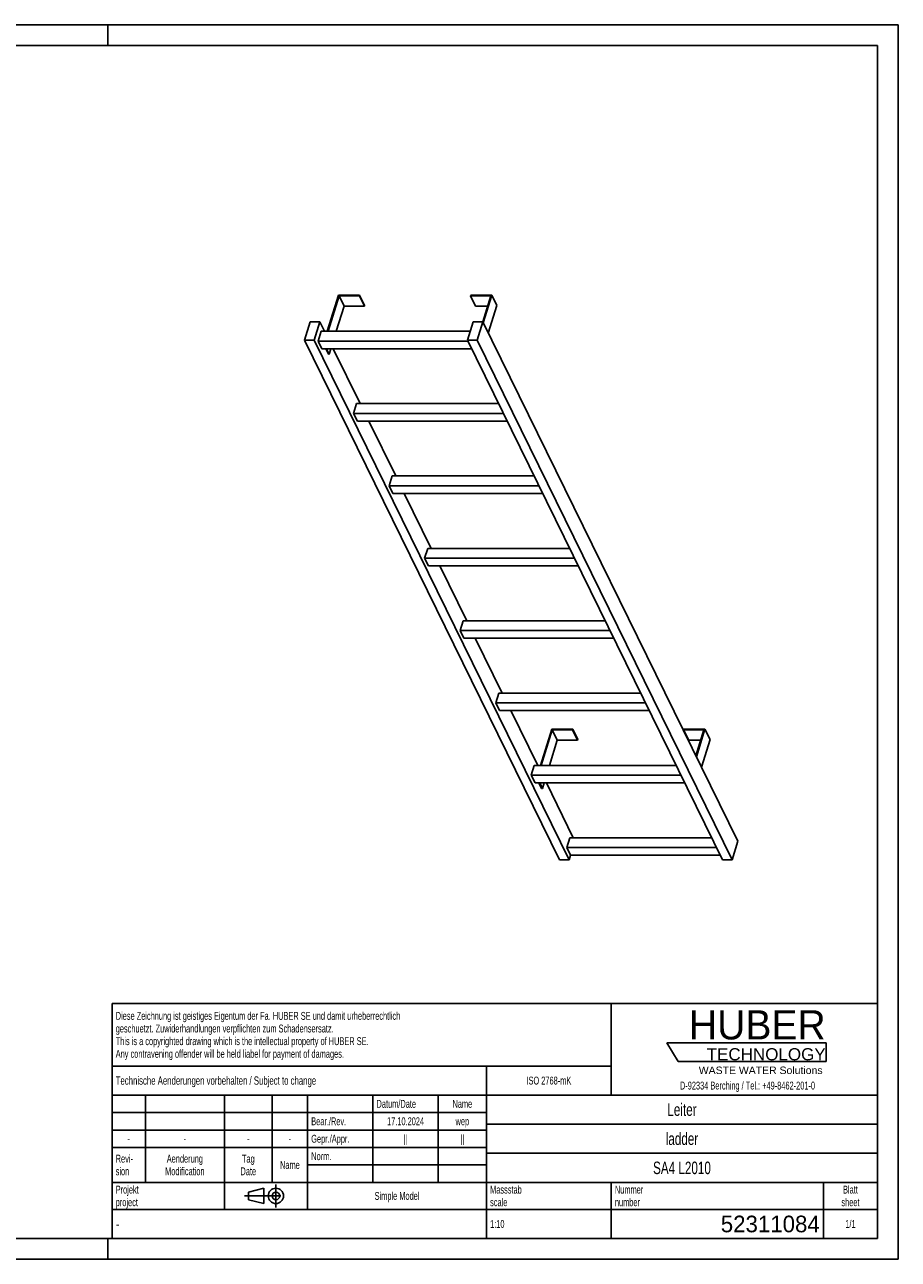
# Model space of a CAD drawing. Header units: millimetres. Extents: x 0 to 4200, y 0 to 2970.
# Tile 2 of 2: x 2100 to 4200, y 0 to 2970. Entities that reach past the tile are written whole.
import ezdxf

# ---------------------------------------------------------------- set-up
doc = ezdxf.new("R2010")
doc.units = ezdxf.units.MM
doc.header["$LTSCALE"] = 231
doc.linetypes.add('CENTER', pattern=[0.6, 0.375, -0.075, 0.075, -0.075])
doc.layers.get('0').update_dxf_attribs({"linetype": 'CONTINUOUS'})
doc.layers.add('HUBER_Logo_BL1', color=7, linetype='CONTINUOUS')
doc.styles.get("Standard").update_dxf_attribs({"font": 'txt', "width": 0.7})
doc.styles.add('TEXTSTYLE_2', font='txt')
doc.styles.add('TEXTSTYLE_3', font='arial.ttf')
doc.styles.add('TEXTSTYLE_4', font='txt', dxfattribs={"width": 0.8})
doc.styles.add('TEXTSTYLE_5', font='txt')

# ---------------------------------------------------------------- blocks, each defined once
blk = doc.blocks.new('HUBER_LOGO_BL1', base_point=(3837.5, 503.7))
at = {"layer": 'HUBER_Logo_BL1', "color": 5, "linetype": 'Continuous'}
for p, q in [((4026.4, 521), (3643.9, 521)), ((3643.9, 521), (3670.9, 476)), ((4026.4, 521), (4026.4, 476)), ((3670.9, 476), (4026.4, 476))]:
    blk.add_line(p, q, dxfattribs=at)
at = {"layer": 'HUBER_Logo_BL1', "color": 2, "linetype": 'Continuous', "attachment_point": 3, "line_spacing_factor": 0.78}
for s, insert, char_height, width, style in [('HUBER\\P\\fArial;\\H29.25;TECHNOLOGY ', (4025.4, 599.1), 70.2, 387.672, 'TEXTSTYLE_2'), ('WASTE WATER Solutions', (4018, 463.6), 18, 297.033, 'TEXTSTYLE_3')]:
    blk.add_mtext(s, dxfattribs=dict(at, insert=insert, char_height=char_height, width=width, style=style))
at = {"layer": 'HUBER_Logo_BL1', "color": 2, "linetype": 'Continuous', "insert": (3837.5, 427.4), "char_height": 19, "width": 810.893, "attachment_point": 2, "line_spacing_factor": 0.96}
blk.add_mtext('D-92334 Berching / Tel.: +49-8462-201-0', dxfattribs=at)
blk = doc.blocks.new('PROJEKTIONSMETHODE_1_BL2', base_point=(2680, 152.5))
at = {"color": 2, "linetype": 'CENTER'}
for p, q in [((2703.8, 180), (2703.8, 125)), ((2628.7, 152.5), (2731.3, 152.5))]:
    blk.add_line(p, q, dxfattribs=at)
at = {"color": 2, "linetype": 'Continuous'}
for p, q in [((2637.8, 161.7), (2674.5, 170.8)), ((2637.8, 143.3), (2637.8, 161.7)), ((2674.5, 134.2), (2674.5, 170.8)), ((2637.8, 143.3), (2674.5, 134.2))]:
    blk.add_line(p, q, dxfattribs=at)
for radius in [18.3, 9.17]:
    blk.add_circle((2703.8, 152.5), radius, dxfattribs=at)
blk = doc.blocks.new('*T11')
at = {"color": 3, "linetype": 'Continuous'}
for p, q in [((0, 0), (1840, 0)), ((0, 0), (0, -565)), ((1200, 0), (1200, -220)), ((1840, 0), (1840, -565)), ((0, -150), (1200, -150)), ((900, -150), (900, -565)), ((0, -220), (1840, -220)), ((80, -220), (80, -430)), ((270, -220), (270, -495)), ((385, -220), (385, -430)), ((470, -220), (470, -495)), ((627, -220), (627, -430)), ((784, -220), (784, -430)), ((0, -262), (900, -262)), ((900, -290), (1840, -290)), ((0, -304), (900, -304)), ((0, -346), (900, -346)), ((900, -360), (1840, -360)), ((470, -388), (900, -388)), ((0, -430), (1840, -430)), ((1200, -430), (1200, -565)), ((1710, -430), (1710, -565)), ((0, -495), (1840, -495)), ((0, -565), (1840, -565))]:
    blk.add_line(p, q, dxfattribs=at)
at = {"color": 2, "linetype": 'Continuous', "line_spacing_factor": 0.96}
for s, insert, char_height, width, attachment_point in [('Diese Zeichnung ist geistiges Eigentum der Fa. HUBER SE und damit urheberrechtlich \\Pgeschuetzt. Zuwiderhandlungen verpflichten zum Schadensersatz.\\PThis is a copyrighted drawing which is the intellectual property of HUBER SE.\\PAny contravening offender will be held liabel for payment of damages.', (8.75, -19.9), 19, 2214.8571, 1), ('Technische Aenderungen vorbehalten / Subject to change', (8.75, -175), 20, 1524.7619, 1), ('ISO 2768-mK', (1050, -175.5), 19, 332.9524, 2), ('Datum/Date', (635.75, -231.5), 19, 292.2381, 1), ('Name', (842, -231.5), 19, 126.6667, 2), ('Leiter', (1370, -240), 30, 240, 2), ('Bear./Rev.', (478.75, -273.5), 19, 272.3333, 1), ('17.10.2024', (705.5, -273.5), 19, 273.2381, 2), ('wep', (842, -273.5), 19, 99.5238, 2), ('-', (40, -315.5), 19, 34.381, 2), ('-', (175, -315.5), 19, 34.381, 2), ('-', (327.5, -315.5), 19, 34.381, 2), ('-', (427.5, -315.5), 19, 34.381, 2), ('Gepr./Appr.', (478.75, -315.5), 19, 299.4762, 1), ('||', (705.5, -315.5), 19, 50.6667, 2), ('||', (842, -315.5), 19, 50.6667, 2), ('ladder', (1370, -310), 30, 251.4286, 2), ('Revi-\\Psion', (8.75, -363.3), 19, 138.4286, 1), ('Aenderung\\PModification', (175, -363.3), 19, 303.0952, 2), ('Tag\\PDate', (327.5, -363.3), 19, 117.619, 2), ('Name', (427.5, -378.5), 19, 126.6667, 2), ('Norm. ', (478.75, -357.5), 19, 175.5238, 1), ('SA4 L2010', (1370, -380), 30, 418.5714, 2), ('Projekt\\Pproject', (8.75, -437.8), 19, 183.6667, 1), ('Massstab\\Pscale', (908.75, -437.8), 19, 224.381, 1), ('Nummer\\Pnumber', (1208.75, -437.8), 19, 186.381, 1), ('Blatt\\Psheet', (1775, -437.8), 19, 137.5238, 2), ('Simple Model', (685, -453), 19, 328.4286, 2), ('1:10', (908.75, -520.5), 19, 94.0952, 1), ('1/1', (1775, -520.5), 19, 79.619, 2)]:
    blk.add_mtext(s, dxfattribs=dict(at, insert=insert, char_height=char_height, width=width, attachment_point=attachment_point))
for s, insert, char_height, width, attachment_point, style in [('-', (8.75, -517.5), 25, 18.3333, 1, 'TEXTSTYLE_4'), ('52311084', (1701.25, -510), 40, 513.3333, 3, 'TEXTSTYLE_5')]:
    blk.add_mtext(s, dxfattribs=dict(at, insert=insert, char_height=char_height, width=width, attachment_point=attachment_point, style=style))

msp = doc.modelspace()

# ---------------------------------------------------------------- linework, layer by layer
at = {"color": 7, "linetype": 'Continuous'}
for p, q in [((0, 2970), (4200, 2970)), ((4200, 0), (4200, 2970)), ((2854.296, 2319.536), (2827.38, 2232.436)), ((2829.222, 2232.436), (2855.654, 2317.97)), ((2904.954, 2319.536), (2854.296, 2319.536)), ((2855.654, 2317.97), (2904.47, 2317.97)), ((2855.654, 2317.97), (2867.856, 2293.105)), ((2904.47, 2317.97), (2904.954, 2319.536)), ((2904.47, 2317.97), (2916.672, 2293.105)), ((2904.954, 2319.536), (2917.156, 2294.672)), ((3172.062, 2319.536), (3171.578, 2317.97)), ((3171.578, 2317.97), (3183.779, 2293.105)), ((3171.578, 2317.97), (3220.394, 2317.97)), ((3222.72, 2319.536), (3172.062, 2319.536)), ((3220.394, 2317.97), (3201.073, 2255.446)), ((3202.207, 2253.154), (3222.72, 2319.536)), ((3222.72, 2319.536), (3234.922, 2294.672)), ((2867.856, 2293.105), (2849.107, 2232.436)), ((2867.856, 2293.105), (2916.672, 2293.105)), ((2916.672, 2293.105), (2917.156, 2294.672)), ((3183.779, 2293.105), (3212.71, 2293.105)), ((3214.408, 2228.29), (3234.922, 2294.672)), ((2786.606, 2255.443), (2772.808, 2210.793)), ((2809.633, 2255.443), (2786.606, 2255.443)), ((2795.835, 2210.793), (2809.633, 2255.443)), ((2812.466, 2232.436), (2805.204, 2208.936)), ((2820.923, 2232.436), (2809.633, 2255.443)), ((3170.947, 2232.436), (2812.466, 2232.436)), ((3178.057, 2255.443), (3164.259, 2210.793)), ((3201.084, 2255.443), (3178.057, 2255.443)), ((3187.286, 2210.793), (3201.084, 2255.443)), ((3814.218, 1006.007), (3201.084, 2255.443)), ((3385.943, 961.357), (2772.808, 2210.793)), ((2772.808, 2210.793), (2795.835, 2210.793)), ((3408.969, 961.357), (2795.835, 2210.793)), ((2814.355, 2190.287), (2805.204, 2208.936)), ((3165.171, 2208.936), (2805.204, 2208.936)), ((3777.393, 961.357), (3164.259, 2210.793)), ((3164.259, 2210.793), (3187.286, 2210.793)), ((3800.42, 961.357), (3187.286, 2210.793)), ((2814.355, 2190.287), (3174.322, 2190.287)), ((2830.188, 2177.173), (2823.752, 2190.287)), ((2825.594, 2190.287), (2832.03, 2177.173)), ((2830.188, 2177.173), (2832.03, 2177.173)), ((2836.082, 2190.287), (2832.03, 2177.173)), ((2906.335, 2058.385), (2841.606, 2190.287)), ((2897.877, 2058.385), (2890.615, 2034.885)), ((3239.05, 2058.385), (2897.877, 2058.385)), ((3250.582, 2034.885), (2890.615, 2034.885)), ((2899.767, 2016.237), (2890.615, 2034.885)), ((2899.767, 2016.237), (3259.734, 2016.237)), ((2991.746, 1884.334), (2927.018, 2016.237)), ((2983.289, 1884.334), (2976.027, 1860.834)), ((3324.462, 1884.334), (2983.289, 1884.334)), ((2985.178, 1842.186), (2976.027, 1860.834)), ((3335.994, 1860.834), (2976.027, 1860.834)), ((2985.178, 1842.186), (3345.145, 1842.186)), ((3077.158, 1710.283), (3012.43, 1842.186)), ((3068.701, 1710.283), (3061.439, 1686.783)), ((3409.874, 1710.283), (3068.701, 1710.283)), ((3070.59, 1668.135), (3061.439, 1686.783)), ((3421.406, 1686.783), (3061.439, 1686.783)), ((3070.59, 1668.135), (3430.557, 1668.135)), ((3162.57, 1536.232), (3097.841, 1668.135)), ((3154.113, 1536.232), (3146.851, 1512.733)), ((3495.286, 1536.232), (3154.113, 1536.232)), ((3506.818, 1512.733), (3146.851, 1512.733)), ((3156.002, 1494.084), (3146.851, 1512.733)), ((3156.002, 1494.084), (3515.969, 1494.084)), ((3247.982, 1362.182), (3183.253, 1494.084)), ((3239.524, 1362.182), (3232.262, 1338.682)), ((3592.229, 1338.682), (3232.262, 1338.682)), ((3241.414, 1320.034), (3232.262, 1338.682)), ((3580.697, 1362.182), (3239.524, 1362.182)), ((3241.414, 1320.034), (3601.381, 1320.034)), ((3333.393, 1188.131), (3268.665, 1320.034)), ((3366.766, 1275.232), (3339.85, 1188.131)), ((3341.692, 1188.131), (3368.124, 1273.665)), ((3380.326, 1248.801), (3361.577, 1188.131)), ((3417.425, 1275.232), (3366.766, 1275.232)), ((3380.326, 1248.801), (3368.124, 1273.665)), ((3368.124, 1273.665), (3416.94, 1273.665)), ((3429.142, 1248.801), (3380.326, 1248.801)), ((3416.94, 1273.665), (3417.425, 1275.232)), ((3429.142, 1248.801), (3416.94, 1273.665)), ((3429.626, 1250.367), (3417.425, 1275.232)), ((3429.626, 1250.367), (3429.142, 1248.801)), ((3684.532, 1275.232), (3684.048, 1273.665)), ((3696.25, 1248.801), (3684.048, 1273.665)), ((3684.048, 1273.665), (3732.864, 1273.665)), ((3735.191, 1275.232), (3684.532, 1275.232)), ((3725.181, 1248.801), (3696.25, 1248.801)), ((3732.864, 1273.665), (3713.547, 1211.153)), ((3714.677, 1208.85), (3735.191, 1275.232)), ((3747.392, 1250.367), (3726.879, 1183.985)), ((3747.392, 1250.367), (3735.191, 1275.232)), ((3324.936, 1188.131), (3317.674, 1164.631)), ((3666.109, 1188.131), (3324.936, 1188.131)), ((3326.825, 1145.983), (3317.674, 1164.631)), ((3677.641, 1164.631), (3317.674, 1164.631)), ((3326.825, 1145.983), (3686.792, 1145.983)), ((3342.658, 1132.868), (3336.222, 1145.983)), ((3344.5, 1132.868), (3338.064, 1145.983)), ((3344.5, 1132.868), (3342.658, 1132.868)), ((3348.553, 1145.983), (3344.5, 1132.868)), ((3418.805, 1014.08), (3354.077, 1145.983)), ((3410.348, 1014.08), (3403.086, 990.58)), ((3751.521, 1014.08), (3410.348, 1014.08)), ((3763.053, 990.58), (3403.086, 990.58)), ((3412.237, 971.932), (3403.086, 990.58)), ((3800.42, 961.357), (3814.218, 1006.007)), ((3385.943, 961.357), (3408.969, 961.357)), ((3408.969, 961.357), (3412.237, 971.932)), ((3412.237, 971.932), (3772.204, 971.932)), ((3777.393, 961.357), (3800.42, 961.357)), ((0, 0), (4200, 0))]:
    msp.add_line(p, q, dxfattribs=at)
at = {"color": 3, "linetype": 'Continuous'}
for p, q in [((4200, 2970), (0, 2970)), ((2300, 2970), (2300, 2920)), ((4200, 2970), (4200, 0)), ((2300, 0), (2300, 50)), ((4200, 0), (0, 0))]:
    msp.add_line(p, q, dxfattribs=at)
at = {"color": 5, "linetype": 'Continuous'}
for p, q in [((4150, 2920), (50, 2920)), ((4150, 50), (4150, 2920)), ((50, 50), (4150, 50))]:
    msp.add_line(p, q, dxfattribs=at)

# ---------------------------------------------------------------- block references
msp.add_blockref('*T11', (2310, 615))
at = {"color": 2, "linetype": 'Continuous'}
msp.add_blockref('PROJEKTIONSMETHODE_1_BL2', (2680, 152.5), dxfattribs=at)
at = {"layer": 'HUBER_Logo_BL1'}
msp.add_blockref('HUBER_LOGO_BL1', (3837.497, 503.742), dxfattribs=at)

doc.saveas('drawing.dxf')
